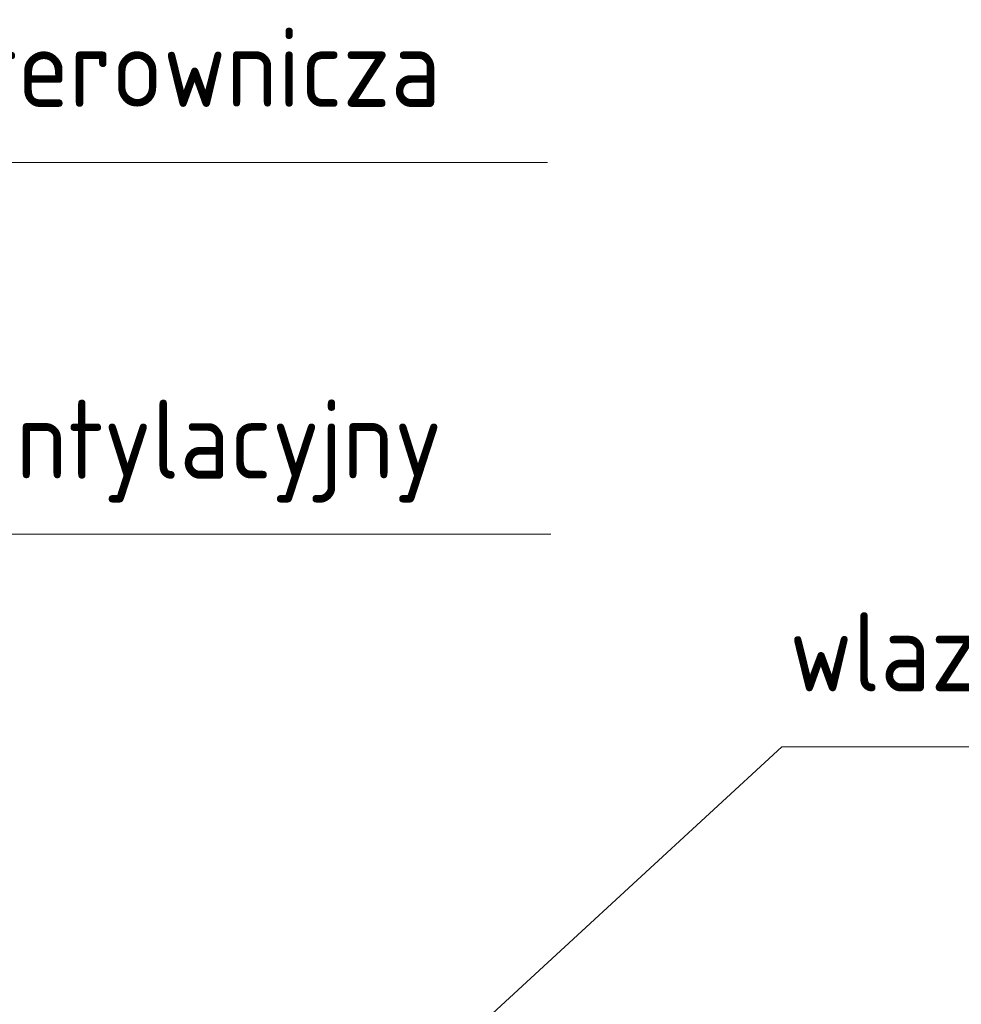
# Model space of a CAD drawing. Header units: millimetres. Extents: x 2060 to 2634, y 1467 to 1764.
# Tile 63 of 64: x 2523 to 2563, y 1672 to 1714. Entities that reach past the tile are written whole.
import ezdxf

# ---------------------------------------------------------------- set-up
doc = ezdxf.new("R2010")
doc.units = ezdxf.units.MM
doc.styles.add('ACDINTS', font='isocp.shx', dxfattribs={"height": 1})

msp = doc.modelspace()

# ---------------------------------------------------------------- linework, layer by layer
at = {"lineweight": 0}
for p, q in [((2545.159, 1707.677), (2506.907, 1707.677)), ((2545.291, 1692.036), (2501.206, 1692.036)), ((2555.014, 1683.091), (2542.846, 1671.88)), ((2605.896, 1683.091), (2555.014, 1683.091))]:
    msp.add_line(p, q, dxfattribs=at)

# ---------------------------------------------------------------- texts
at = {"lineweight": 0, "style": 'ACDINTS'}
for s, p in [('szafa sterownicza', (2507.211, 1710.014)), ('kominek wentylacyjny', (2501.51, 1694.374)), ('wlaz %%C600 zeliwo A15/B125', (2555.319, 1685.429))]:
    msp.add_text(s, height=3.325, dxfattribs=at).set_placement(p)

doc.saveas('drawing.dxf')
